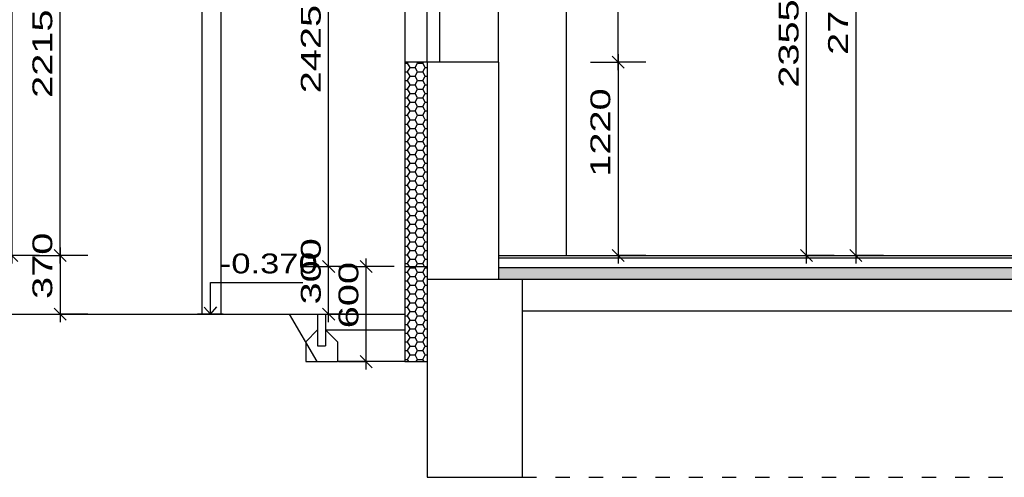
# Model space of a CAD drawing. Extents: x -196363 to 396902, y -489949 to -260582.
# Tile 250 of 256: x 300943 to 307151, y -383399 to -380511. Entities that reach past the tile are written whole.
import ezdxf

# ---------------------------------------------------------------- set-up
doc = ezdxf.new("R2010")
doc.units = 0
doc.header["$MEASUREMENT"] = 0
doc.linetypes.add('DASHED1', pattern=[1, 0.3, -0.4, 0.3])
for name, color, linetype in [('koty', 1, 'Continuous'), ('navrh', 2, 'Continuous'), ('noszdiv', 1, 'Continuous'), ('okapy', 9, 'Continuous'), ('okna', 2, 'Continuous'), ('tepizol', 8, 'Continuous')]:
    doc.layers.add(name, color=color, linetype=linetype)
doc.styles.add('SPIRITTXTSTYLE1', font='ROMAN')
doc.dimstyles.new('SPIRITSTYLE422', dxfattribs={"dimtxt": 125, "dimasz": 12.7, "dimexe": 175, "dimexo": 1767.455078, "dimgap": 50, "dimtad": 1, "dimdec": 3, "dimzin": 0, "dimdsep": 46, "dimlunit": 7, "dimtxsty": 'SPIRITTXTSTYLE1', "dimblk1": '_TICKMARKS422', "dimblk2": '_TICKMARKS422', "dimsah": 1, "dimcen": 0.09, "dimdle": 50, "dimclrd": 1, "dimclre": 1, "dimclrt": 1, "dimadec": 0, "dimazin": 0, "dimtfac": 1, "dimtdec": 4, "dimtofl": 0, "dimtmove": 1, "dimatfit": 0, "dimfxl": 0, "dimtolj": 1, "dimtzin": 0, "dimarcsym": 0})
doc.dimstyles.new('SPIRITSTYLE426', dxfattribs={"dimtxt": 125, "dimasz": 12.7, "dimexe": 175, "dimexo": -158.976181, "dimgap": 50, "dimtad": 1, "dimdec": 3, "dimzin": 0, "dimdsep": 46, "dimlunit": 7, "dimtxsty": 'SPIRITTXTSTYLE1', "dimblk1": '_TICKMARKS426', "dimblk2": '_TICKMARKS426', "dimsah": 1, "dimcen": 0.09, "dimdle": 50, "dimclrd": 1, "dimclre": 1, "dimclrt": 1, "dimadec": 0, "dimazin": 0, "dimtfac": 1, "dimtdec": 4, "dimtofl": 0, "dimtmove": 1, "dimatfit": 0, "dimfxl": 0, "dimtolj": 1, "dimtzin": 0, "dimarcsym": 0})
doc.dimstyles.new('SPIRITSTYLE433', dxfattribs={"dimtxt": 125, "dimasz": 12.7, "dimexe": 175, "dimexo": 580.451538, "dimgap": 50, "dimtad": 1, "dimdec": 3, "dimzin": 0, "dimdsep": 46, "dimlunit": 7, "dimtxsty": 'SPIRITTXTSTYLE1', "dimblk1": '_TICKMARKS433', "dimblk2": '_TICKMARKS433', "dimsah": 1, "dimcen": 0.09, "dimdle": 50, "dimclrd": 1, "dimclre": 1, "dimclrt": 1, "dimadec": 0, "dimazin": 0, "dimtfac": 1, "dimtdec": 4, "dimtofl": 0, "dimtmove": 1, "dimatfit": 0, "dimfxl": 0, "dimtolj": 1, "dimtzin": 0, "dimarcsym": 0})
doc.dimstyles.new('SPIRITSTYLE728', dxfattribs={"dimtxt": 125, "dimasz": 12.7, "dimexe": 175, "dimexo": 2587.94458, "dimgap": 50, "dimtad": 1, "dimdec": 3, "dimzin": 0, "dimdsep": 46, "dimlunit": 7, "dimtxsty": 'SPIRITTXTSTYLE1', "dimblk1": '_TICKMARKS728', "dimblk2": '_TICKMARKS728', "dimsah": 1, "dimcen": 0.09, "dimdle": 50, "dimclrd": 1, "dimclre": 1, "dimclrt": 1, "dimadec": 0, "dimazin": 0, "dimtfac": 1, "dimtdec": 4, "dimtofl": 0, "dimtmove": 1, "dimatfit": 0, "dimfxl": 0, "dimtolj": 1, "dimtzin": 0, "dimarcsym": 0})
doc.dimstyles.new('SPIRITSTYLE729', dxfattribs={"dimtxt": 125, "dimasz": 12.7, "dimexe": 175, "dimexo": 1307.700195, "dimgap": 50, "dimtad": 1, "dimdec": 3, "dimzin": 0, "dimdsep": 46, "dimlunit": 7, "dimtxsty": 'SPIRITTXTSTYLE1', "dimblk1": '_TICKMARKS729', "dimblk2": '_TICKMARKS729', "dimsah": 1, "dimcen": 0.09, "dimdle": 50, "dimclrd": 1, "dimclre": 1, "dimclrt": 1, "dimadec": 0, "dimazin": 0, "dimtfac": 1, "dimtdec": 4, "dimtofl": 0, "dimtmove": 1, "dimatfit": 0, "dimfxl": 0, "dimtolj": 1, "dimtzin": 0, "dimarcsym": 0})
doc.dimstyles.new('SPIRITSTYLE732', dxfattribs={"dimtxt": 125, "dimasz": 12.7, "dimexe": 175, "dimexo": 712.56134, "dimgap": 50, "dimtad": 1, "dimdec": 3, "dimzin": 0, "dimdsep": 46, "dimlunit": 7, "dimtxsty": 'SPIRITTXTSTYLE1', "dimblk1": '_TICKMARKS732', "dimblk2": '_TICKMARKS732', "dimsah": 1, "dimcen": 0.09, "dimdle": 50, "dimclrd": 1, "dimclre": 1, "dimclrt": 1, "dimadec": 0, "dimazin": 0, "dimtfac": 1, "dimtdec": 4, "dimtofl": 0, "dimtmove": 1, "dimatfit": 0, "dimfxl": 0, "dimtolj": 1, "dimtzin": 0, "dimarcsym": 0})
doc.dimstyles.new('SPIRITSTYLE830', dxfattribs={"dimtxt": 125, "dimasz": 12.7, "dimexe": 175, "dimexo": 68.061134, "dimgap": 50, "dimtad": 1, "dimdec": 3, "dimzin": 0, "dimdsep": 46, "dimlunit": 7, "dimtxsty": 'SPIRITTXTSTYLE1', "dimblk1": '_TICKMARKS830', "dimblk2": '_TICKMARKS830', "dimsah": 1, "dimcen": 0.09, "dimdle": 50, "dimclrd": 1, "dimclre": 1, "dimclrt": 1, "dimadec": 0, "dimazin": 0, "dimtfac": 1, "dimtdec": 4, "dimtofl": 0, "dimtmove": 1, "dimatfit": 0, "dimfxl": 0, "dimtolj": 1, "dimtzin": 0, "dimarcsym": 0})
doc.dimstyles.new('SPIRITSTYLE831', dxfattribs={"dimtxt": 125, "dimasz": 12.7, "dimexe": 175, "dimexo": 305.293152, "dimgap": 50, "dimtad": 1, "dimdec": 3, "dimzin": 0, "dimdsep": 46, "dimlunit": 7, "dimtxsty": 'SPIRITTXTSTYLE1', "dimblk1": '_TICKMARKS831', "dimblk2": '_TICKMARKS831', "dimsah": 1, "dimcen": 0.09, "dimdle": 50, "dimclrd": 1, "dimclre": 1, "dimclrt": 1, "dimadec": 0, "dimazin": 0, "dimtfac": 1, "dimtdec": 4, "dimtofl": 0, "dimtmove": 1, "dimatfit": 0, "dimfxl": 0, "dimtolj": 1, "dimtzin": 0, "dimarcsym": 0})
pattern_1 = [(0, (589043.312, -224605.75), (47.625, 27.4963055), [-63.5, 31.75]), (60.000002, (589043.312, -224605.75), (-1.7e-06, 54.9926147), [31.75, -63.5]), (120.000003, (589043.312, -224605.75), (-47.625, 27.4963055), [-63.5, 31.75])]

# ---------------------------------------------------------------- blocks, each defined once
blk = doc.blocks.new('_TICKMARKS422')
at = {"color": 1, "linetype": 'Continuous'}
blk.add_line((-3, -3), (3, 3), dxfattribs=at)
blk = doc.blocks.new('*D1148')
at = {"color": 1, "linetype": 'Continuous', "ltscale": 300}
for p, q in [((305903.53125, -382049.03125, 1723.80005), (305903.53125, -379594, 1723.80005)), ((305728.53125, -379644, 1723.80005), (305903.53125, -379644, 1723.80005)), ((306078.53125, -379644, 1723.80005), (305903.53125, -379644, 1723.80005)), ((305728.53125, -381999, 1723.80005), (305903.53125, -381999, 1723.80005)), ((306078.53125, -381999, 1723.80005), (305903.53125, -381999, 1723.80005))]:
    blk.add_line(p, q, dxfattribs=at)
at = {"color": 1, "linetype": 'Continuous', "ltscale": 300, "xscale": 12.69999980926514, "yscale": 12.69999980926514, "zscale": 12.69999980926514}
for p, rotation in [((305903.53125, -379644, 1723.80005), 90.00000250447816), ((305903.53125, -381999, 1723.80005), 270.0000006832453)]:
    blk.add_blockref('_TICKMARKS422', p, dxfattribs=dict(at, rotation=rotation))
at = {"color": 1, "linetype": 'Continuous', "ltscale": 300, "style": 'SPIRITTXTSTYLE1', "width": 1.5}
blk.add_text('2355', height=125, rotation=90.000002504, dxfattribs=at).set_placement((305853.5625, -380940.53125, 1723.80005))
blk = doc.blocks.new('_TICKMARKS426')
at = {"color": 1, "linetype": 'Continuous'}
blk.add_line((-3, -3), (3, 3), dxfattribs=at)
blk = doc.blocks.new('*D1152')
at = {"color": 1, "linetype": 'Continuous', "ltscale": 300}
for p, q in [((306215.03125, -379179, 1723.80005), (306215.03125, -382049.03125, 1723.80005)), ((306040.03125, -379229.03125, 1723.80005), (306215.03125, -379229.03125, 1723.80005)), ((306390.03125, -379229.03125, 1723.80005), (306215.03125, -379229.03125, 1723.80005)), ((306040.03125, -381999, 1723.80005), (306215.03125, -381999, 1723.80005)), ((306390.03125, -381999, 1723.80005), (306215.03125, -381999, 1723.80005))]:
    blk.add_line(p, q, dxfattribs=at)
at = {"color": 1, "linetype": 'Continuous', "ltscale": 300, "xscale": 12.69999980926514, "yscale": 12.69999980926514, "zscale": 12.69999980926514}
for p, rotation in [((306215.03125, -379229.03125, 1723.80005), 90.00000250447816), ((306215.03125, -381999, 1723.80005), -90.00000250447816)]:
    blk.add_blockref('_TICKMARKS426', p, dxfattribs=dict(at, rotation=rotation))
at = {"color": 1, "linetype": 'Continuous', "ltscale": 300, "style": 'SPIRITTXTSTYLE1', "width": 1.5}
blk.add_text('2770', height=125, rotation=450.000019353, dxfattribs=at).set_placement((306165.0625, -380733.0625, 1723.80005))
blk = doc.blocks.new('_TICKMARKS433')
at = {"color": 1, "linetype": 'Continuous'}
blk.add_line((-3, -3), (3, 3), dxfattribs=at)
blk = doc.blocks.new('*D1153')
at = {"color": 1, "linetype": 'Continuous', "ltscale": 300}
for p, q in [((304541.53125, -379879, 1723.80005), (304716.53125, -379879, 1723.80005)), ((304716.53125, -380829.03125, 1723.80005), (304716.53125, -379829, 1723.80005)), ((304891.53125, -379879, 1723.80005), (304716.53125, -379879, 1723.80005)), ((304541.53125, -380779.03125, 1723.80005), (304716.53125, -380779.03125, 1723.80005)), ((304891.53125, -380779.03125, 1723.80005), (304716.53125, -380779.03125, 1723.80005))]:
    blk.add_line(p, q, dxfattribs=at)
at = {"color": 1, "linetype": 'Continuous', "ltscale": 300, "xscale": 12.69999980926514, "yscale": 12.69999980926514, "zscale": 12.69999980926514}
for p, rotation in [((304716.53125, -379879, 1723.80005), 90.00000250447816), ((304716.53125, -380779.03125, 1723.80005), 270.0000006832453)]:
    blk.add_blockref('_TICKMARKS433', p, dxfattribs=dict(at, rotation=rotation))
at = {"color": 1, "linetype": 'Continuous', "ltscale": 300, "style": 'SPIRITTXTSTYLE1', "width": 1.5}
blk.add_text('900', height=125, rotation=90.000002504, dxfattribs=at).set_placement((304666.5625, -380418.3125, 1723.80005))
blk = doc.blocks.new('*D1154')
at = {"color": 1, "linetype": 'Continuous', "ltscale": 300}
for p, q in [((304716.53125, -380729, 1723.80005), (304716.53125, -382049.03125, 1723.80005)), ((304541.53125, -380779.03125, 1723.80005), (304716.53125, -380779.03125, 1723.80005)), ((304891.53125, -380779.03125, 1723.80005), (304716.53125, -380779.03125, 1723.80005)), ((304541.53125, -381999, 1723.80005), (304716.53125, -381999, 1723.80005)), ((304891.53125, -381999, 1723.80005), (304716.53125, -381999, 1723.80005))]:
    blk.add_line(p, q, dxfattribs=at)
at = {"color": 1, "linetype": 'Continuous', "ltscale": 300, "xscale": 12.69999980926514, "yscale": 12.69999980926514, "zscale": 12.69999980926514}
for p, rotation in [((304716.53125, -380779.03125, 1723.80005), 90.00000250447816), ((304716.53125, -381999, 1723.80005), -90.00000250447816)]:
    blk.add_blockref('_TICKMARKS433', p, dxfattribs=dict(at, rotation=rotation))
at = {"color": 1, "linetype": 'Continuous', "ltscale": 300, "style": 'SPIRITTXTSTYLE1', "width": 1.5}
blk.add_text('1220', height=125, rotation=450.000019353, dxfattribs=at).set_placement((304666.5625, -381502.09375, 1723.80005))
blk = doc.blocks.new('_TICKMARKS728')
at = {"color": 1, "linetype": 'Continuous'}
blk.add_line((-3, -3), (3, 3), dxfattribs=at)
blk = doc.blocks.new('*D1717')
at = {"color": 1, "linetype": 'Continuous', "ltscale": 300}
for p, q in [((301198.125, -381949, 1723.80005), (301198.125, -382419.0625, 1723.80005)), ((301023.125, -381999, 1723.80005), (301198.125, -381999, 1723.80005)), ((301373.125, -381999, 1723.80005), (301198.125, -381999, 1723.80005)), ((301023.125, -382369.03125, 1723.80005), (301198.125, -382369.03125, 1723.80005)), ((301373.125, -382369.03125, 1723.80005), (301198.125, -382369.03125, 1723.80005))]:
    blk.add_line(p, q, dxfattribs=at)
at = {"color": 1, "linetype": 'Continuous', "ltscale": 300, "xscale": 12.69999980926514, "yscale": 12.69999980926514, "zscale": 12.69999980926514}
for p, rotation in [((301198.125, -381999, 1723.80005), 90.00000250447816), ((301198.125, -382369.03125, 1723.80005), -90.00000250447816)]:
    blk.add_blockref('_TICKMARKS728', p, dxfattribs=dict(at, rotation=rotation))
at = {"color": 1, "linetype": 'Continuous', "ltscale": 300, "style": 'SPIRITTXTSTYLE1', "width": 1.5}
blk.add_text('370', height=125, rotation=450.000019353, dxfattribs=at).set_placement((301148.15625, -382273.3125, 1723.80005))
blk = doc.blocks.new('_TICKMARKS729')
at = {"color": 1, "linetype": 'Continuous'}
blk.add_line((-3, -3), (3, 3), dxfattribs=at)
blk = doc.blocks.new('*D1718')
at = {"color": 1, "linetype": 'Continuous', "ltscale": 300}
for p, q in [((301198.125, -382049.03125, 1723.80005), (301198.125, -379734, 1723.80005)), ((301023.125, -379784, 1723.80005), (301198.125, -379784, 1723.80005)), ((301373.125, -379784, 1723.80005), (301198.125, -379784, 1723.80005)), ((301023.125, -381999, 1723.80005), (301198.125, -381999, 1723.80005)), ((301373.125, -381999, 1723.80005), (301198.125, -381999, 1723.80005))]:
    blk.add_line(p, q, dxfattribs=at)
at = {"color": 1, "linetype": 'Continuous', "ltscale": 300, "xscale": 12.69999980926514, "yscale": 12.69999980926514, "zscale": 12.69999980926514}
for p, rotation in [((301198.125, -379784, 1723.80005), 90.00000250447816), ((301198.125, -381999, 1723.80005), 270.0000006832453)]:
    blk.add_blockref('_TICKMARKS729', p, dxfattribs=dict(at, rotation=rotation))
at = {"color": 1, "linetype": 'Continuous', "ltscale": 300, "style": 'SPIRITTXTSTYLE1', "width": 1.5}
blk.add_text('2215', height=125, rotation=90.000002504, dxfattribs=at).set_placement((301148.15625, -381004.59375, 1723.80005))
blk = doc.blocks.new('_TICKMARKS732')
at = {"color": 1, "linetype": 'Continuous'}
blk.add_line((-3, -3), (3, 3), dxfattribs=at)
blk = doc.blocks.new('*D1721')
at = {"color": 1, "linetype": 'Continuous', "ltscale": 300}
for p, q in [((300893.5, -375365.78125, 1723.80005), (300893.5, -382049.03125, 1723.80005)), ((300718.5, -375415.78125, 1723.80005), (300893.5, -375415.78125, 1723.80005)), ((301068.46875, -375415.78125, 1723.80005), (300893.5, -375415.78125, 1723.80005)), ((300718.5, -381999, 1723.80005), (300893.5, -381999, 1723.80005)), ((301068.46875, -381999, 1723.80005), (300893.5, -381999, 1723.80005))]:
    blk.add_line(p, q, dxfattribs=at)
at = {"color": 1, "linetype": 'Continuous', "ltscale": 300, "xscale": 12.69999980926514, "yscale": 12.69999980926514, "zscale": 12.69999980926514}
for p, rotation in [((300893.5, -375415.78125, 1723.80005), 90.00000250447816), ((300893.5, -381999, 1723.80005), -90.00000250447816)]:
    blk.add_blockref('_TICKMARKS732', p, dxfattribs=dict(at, rotation=rotation))
at = {"color": 1, "linetype": 'Continuous', "ltscale": 300, "style": 'SPIRITTXTSTYLE1', "width": 1.5}
blk.add_text('6583', height=125, rotation=450.000019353, dxfattribs=at).set_placement((300843.5, -378826.4375, 1723.80005))
blk = doc.blocks.new('_TICKMARKS830')
at = {"color": 1, "linetype": 'Continuous'}
blk.add_line((-3, -3), (3, 3), dxfattribs=at)
blk = doc.blocks.new('*D1957')
at = {"color": 1, "linetype": 'Continuous', "ltscale": 300}
for p, q in [((303128.03125, -382719.03125, 1723.80005), (303128.03125, -382019.03125, 1723.80005)), ((302953.03125, -382069.03125, 1723.80005), (303128.03125, -382069.03125, 1723.80005)), ((303303, -382069.03125, 1723.80005), (303128.03125, -382069.03125, 1723.80005)), ((302953.03125, -382669.03125, 1723.80005), (303128.03125, -382669.03125, 1723.80005)), ((303303, -382669.03125, 1723.80005), (303128.03125, -382669.03125, 1723.80005))]:
    blk.add_line(p, q, dxfattribs=at)
at = {"color": 1, "linetype": 'Continuous', "ltscale": 300, "xscale": 12.69999980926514, "yscale": 12.69999980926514, "zscale": 12.69999980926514}
for p, rotation in [((303128.03125, -382069.03125, 1723.80005), 90.00000250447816), ((303128.03125, -382669.03125, 1723.80005), 270.0000006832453)]:
    blk.add_blockref('_TICKMARKS830', p, dxfattribs=dict(at, rotation=rotation))
at = {"color": 1, "linetype": 'Continuous', "ltscale": 300, "style": 'SPIRITTXTSTYLE1', "width": 1.5}
blk.add_text('600', height=125, rotation=90.000002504, dxfattribs=at).set_placement((303078.03125, -382458.3125, 1723.80005))
blk = doc.blocks.new('_TICKMARKS831')
at = {"color": 1, "linetype": 'Continuous'}
blk.add_line((-3, -3), (3, 3), dxfattribs=at)
blk = doc.blocks.new('*D1958')
at = {"color": 1, "linetype": 'Continuous', "ltscale": 300}
for p, q in [((302890.78125, -382419.0625, 1723.80005), (302890.78125, -382019.03125, 1723.80005)), ((302715.78125, -382069.03125, 1723.80005), (302890.78125, -382069.03125, 1723.80005)), ((303065.78125, -382069.03125, 1723.80005), (302890.78125, -382069.03125, 1723.80005)), ((302715.78125, -382369.03125, 1723.80005), (302890.78125, -382369.03125, 1723.80005)), ((303065.78125, -382369.03125, 1723.80005), (302890.78125, -382369.03125, 1723.80005))]:
    blk.add_line(p, q, dxfattribs=at)
at = {"color": 1, "linetype": 'Continuous', "ltscale": 300, "xscale": 12.69999980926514, "yscale": 12.69999980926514, "zscale": 12.69999980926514}
for p, rotation in [((302890.78125, -382069.03125, 1723.80005), 90.00000250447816), ((302890.78125, -382369.03125, 1723.80005), 270.0000006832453)]:
    blk.add_blockref('_TICKMARKS831', p, dxfattribs=dict(at, rotation=rotation))
at = {"color": 1, "linetype": 'Continuous', "ltscale": 300, "style": 'SPIRITTXTSTYLE1', "width": 1.5}
blk.add_text('300', height=125, rotation=90.000002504, dxfattribs=at).set_placement((302840.8125, -382308.34375, 1723.80005))
blk = doc.blocks.new('*D1959')
at = {"color": 1, "linetype": 'Continuous', "ltscale": 300}
for p, q in [((302890.78125, -382119.03125, 1723.80005), (302890.78125, -379594, 1723.80005)), ((302715.78125, -379644, 1723.80005), (302890.78125, -379644, 1723.80005)), ((303065.78125, -379644, 1723.80005), (302890.78125, -379644, 1723.80005)), ((302715.78125, -382069.03125, 1723.80005), (302890.78125, -382069.03125, 1723.80005)), ((303065.78125, -382069.03125, 1723.80005), (302890.78125, -382069.03125, 1723.80005))]:
    blk.add_line(p, q, dxfattribs=at)
at = {"color": 1, "linetype": 'Continuous', "ltscale": 300, "xscale": 12.69999980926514, "yscale": 12.69999980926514, "zscale": 12.69999980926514}
for p, rotation in [((302890.78125, -379644, 1723.80005), 90.00000250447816), ((302890.78125, -382069.03125, 1723.80005), 270.0000006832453)]:
    blk.add_blockref('_TICKMARKS831', p, dxfattribs=dict(at, rotation=rotation))
at = {"color": 1, "linetype": 'Continuous', "ltscale": 300, "style": 'SPIRITTXTSTYLE1', "width": 1.5}
blk.add_text('2425', height=125, rotation=90.000002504, dxfattribs=at).set_placement((302840.8125, -380975.5625, 1723.80005))

msp = doc.modelspace()

# ---------------------------------------------------------------- hatches: boundary and pattern name
at = {"layer": 'tepizol', "linetype": 'Continuous', "ltscale": 300}
h = msp.add_hatch(dxfattribs=at)
h.set_pattern_fill('Plastev', scale=31.75, style=0, pattern_type=2)
h.set_pattern_definition(pattern_1)
h.paths.add_polyline_path([(303371.0625, -382069.03125), (303511.0625, -382069.03125), (303511.0625, -380779.03125), (303371.0625, -380779.03125)], flags=0)
h = msp.add_hatch(dxfattribs=at)
h.set_pattern_fill('Plastev', color=6, scale=31.75, style=0, pattern_type=2)
h.set_pattern_definition(pattern_1)
h.paths.add_polyline_path([(303511.0625, -382069.03125), (303371.0625, -382069.03125), (303371.0625, -382369.03125), (303371.0625, -382669.03125), (303511.0625, -382669.03125)], flags=0)
h = msp.add_hatch(dxfattribs=at)
h.set_pattern_fill('Plastev', color=5, scale=19.84375, style=0, pattern_type=2)
h.set_pattern_definition([(0, (589043.312, -224605.75), (29.765625, 17.1851921), [-39.6875, 19.84375]), (60.0000017, (589043.312, -224605.75), (-2.1e-06, 34.3703842), [19.84375, -39.6875]), (120.0000033, (589043.312, -224605.75), (-29.7656269, 17.1851902), [-39.6875, 19.84375])])
h.paths.add_polyline_path([(313941.0625, -382149.03125), (313941.0625, -382074.03125), (303961.09375, -382074.03125), (303961.09375, -382149.03125)], flags=0)

# ---------------------------------------------------------------- linework, layer by layer
at = {"layer": 'koty', "color": 1, "linetype": 'Continuous', "ltscale": 152.399994}
for p, q in [((302145.0625, -382369.03125, 450), (302145.0625, -382169.03125, 450)), ((302145.0625, -382369.03125, 450), (302105.375, -382325.375, 450)), ((302145.0625, -382369.03125, 450), (302186.71875, -382323.40625, 450)), ((302226.40625, -382369.03125, 450), (302063.6875, -382369.03125, 450))]:
    msp.add_line(p, q, dxfattribs=at)
at = {"layer": 'koty', "color": 1, "linetype": 'Continuous', "ltscale": 254.507996}
msp.add_line((302145.0625, -382169.03125, -127.47298), (302728.3125, -382169.03125, -127.47298), dxfattribs=at)
at = {"layer": 'navrh', "color": 2, "linetype": 'Continuous', "ltscale": 300}
for p, q in [((303371.0625, -379919, 900), (303371.0625, -380779.03125, 900)), ((303371.0625, -380779.03125, 900), (303371.0625, -382369.03125, 900)), ((303511.0625, -380779.03125, 900), (303371.0625, -380779.03125, 900)), ((303961.09375, -381999, 900), (313941.0625, -381999, 900)), ((303961.09375, -382014.03125, 900), (313941.0625, -382014.03125, 900)), ((303371.0625, -382069.03125, 900), (303511.0625, -382069.03125, 900)), ((303961.09375, -382074.03125, 900), (313941.0625, -382074.03125, 900)), ((302818.21875, -382669.03125, 900), (302645.03125, -382369.03125, 900)), ((302645.03125, -382369.03125, 900), (303371.0625, -382369.03125, 900)), ((302821.09375, -382369.03125, 900), (302821.09375, -382569.03125, 900)), ((302871.0625, -382369.03125, 900), (302871.0625, -382569.03125, 900)), ((303371.0625, -382369.03125, 900), (303371.0625, -382669.03125, 900)), ((302821.09375, -382469.03125, 900), (302746.0625, -382544.03125, 900)), ((302871.0625, -382469.03125, 900), (302946.0625, -382544.03125, 900)), ((302871.0625, -382469.03125, 900), (303371.0625, -382469.03125, 900)), ((302746.0625, -382544.03125, 900), (302746.0625, -382669.0625, 900)), ((302946.0625, -382544.03125, 900), (302946.0625, -382669.03125, 900)), ((302821.09375, -382569.03125, 900), (302871.0625, -382569.03125, 900)), ((302746.0625, -382669.0625, 900), (302946.0625, -382669.0625, 900)), ((303371.0625, -382669.03125, 900), (302946.0625, -382669.03125, 900)), ((303371.0625, -382669.03125, 900), (303511.0625, -382669.03125, 900))]:
    msp.add_line(p, q, dxfattribs=at)
at = {"layer": 'noszdiv', "color": 1, "linetype": 'Continuous', "ltscale": 300}
for p, q in [((304391.03125, -381999, 2623.80005), (304391.03125, -379644, 2623.80005)), ((303511.0625, -380779.03125, 2623.80005), (303511.0625, -383399, 2623.80005)), ((303961.09375, -380779.03125, 2623.80005), (303511.0625, -380779.03125, 2623.80005)), ((303961.09375, -380779.03125, 2623.80005), (303961.09375, -381999, 2623.80005)), ((303961.09375, -381999, 2623.80005), (303961.09375, -382149.03125, 2623.80005)), ((303511.0625, -382149.03125, 2623.80005), (314461.0625, -382149.03125, 2623.80005)), ((304111.09375, -382149.03125, 2623.80005), (304111.09375, -383399, 2623.80005)), ((304111.09375, -382349, 2623.80005), (313841.09375, -382349, 2623.80005)), ((296966.0625, -382369.03125, 2623.80005), (302645.03125, -382369.03125, 2623.80005)), ((303511.0625, -383399, 2623.80005), (304111.09375, -383399, 2623.80005))]:
    msp.add_line(p, q, dxfattribs=at)
at = {"layer": 'noszdiv', "color": 1, "linetype": 'DASHED1', "ltscale": 300}
msp.add_line((304111.09375, -383399, 2623.80005), (313841.09375, -383399, 2623.80005), dxfattribs=at)
at = {"layer": 'okapy', "color": 9, "linetype": 'Continuous', "ltscale": 0.00079375}
for p, q in [((302091.09375, -379749), (302091.09375, -382369.03125)), ((302211.09375, -379749), (302211.09375, -382369.03125))]:
    msp.add_line(p, q, dxfattribs=at)
at = {"layer": 'okna', "color": 7, "linetype": 'Continuous', "ltscale": 300}
for p, q in [((303511.0625, -380779.03125, 2547.59985), (303511.0625, -379879, 2547.59985)), ((303591.0625, -380779.03125, 2547.59985), (303591.0625, -379879, 2547.59985)), ((303961.09375, -380779.03125, 2547.59985), (303961.09375, -379879, 2547.59985))]:
    msp.add_line(p, q, dxfattribs=at)

# ---------------------------------------------------------------- texts
at = {"layer": 'koty', "color": 1, "linetype": 'Continuous', "ltscale": 254.507996, "style": 'SPIRITTXTSTYLE1', "width": 1.3}
msp.add_text('-0.370', height=125.25, dxfattribs=at).set_placement((302204.71875, -382112.03125, -127.47298))

# ---------------------------------------------------------------- dimensions: what is measured, and where the dimension line sits
at = {"layer": 'koty', "color": 1, "linetype": 'Continuous', "ltscale": 300}
for base, p1, p2, dimstyle, picture, middle in [((300893.5, -375415.78125, 1723.80005), (301781.0625, -375415.78125, 1723.80005), (303961.09375, -381999, 1723.80005), 'SPIRITSTYLE732', '*D1721', (300893.5, -378707.40625, 1723.80005)), ((306215.03125, -379229.03125, 1723.80005), (306231.0625, -379229.03125, 1723.80005), (306231.0625, -381999, 1723.80005), 'SPIRITSTYLE426', '*D1152', (306215.03125, -380614.03125, 1723.80005)), ((302890.78125, -382069.03125, 1723.80005), (303371.0625, -382069.03125, 1723.80005), (303371.0625, -379644, 1723.80005), 'SPIRITSTYLE831', '*D1959', (302890.78125, -380856.53125, 1723.80005)), ((305903.53125, -381999, 1723.80005), (303961.09375, -381999, 1723.80005), (303961.09375, -379644, 1723.80005), 'SPIRITSTYLE422', '*D1148', (305903.53125, -380821.5, 1723.80005)), ((301198.125, -381999, 1723.80005), (303961.09375, -381999, 1723.80005), (302680.84375, -379784, 1723.80005), 'SPIRITSTYLE729', '*D1718', (301198.125, -380891.5, 1723.80005)), ((304716.53125, -380779.03125, 1723.80005), (303961.09375, -380779.03125, 1723.80005), (303961.09375, -379879, 1723.80005), 'SPIRITSTYLE433', '*D1153', (304716.53125, -380329, 1723.80005)), ((304716.53125, -380779.03125, 1723.80005), (303961.09375, -380779.03125, 1723.80005), (303961.09375, -381999, 1723.80005), 'SPIRITSTYLE433', '*D1154', (304716.53125, -381389, 1723.80005)), ((301198.125, -381999, 1723.80005), (303961.09375, -381999, 1723.80005), (303371.0625, -382369.03125, 1723.80005), 'SPIRITSTYLE728', '*D1717', (301198.125, -382184.03125, 1723.80005)), ((302890.78125, -382369.03125, 1723.80005), (303371.0625, -382369.03125, 1723.80005), (303371.0625, -382069.03125, 1723.80005), 'SPIRITSTYLE831', '*D1958', (302890.78125, -382219.0625, 1723.80005)), ((303128.03125, -382669.03125, 1723.80005), (303371.0625, -382669.03125, 1723.80005), (303371.0625, -382069.03125, 1723.80005), 'SPIRITSTYLE830', '*D1957', (303128.03125, -382369.03125, 1723.80005))]:
    dim = msp.add_linear_dim(base=base, p1=p1, p2=p2, angle=90.000002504, dimstyle=dimstyle, dxfattribs=at)
    dim.commit()
    dim.dimension.update_dxf_attribs({"geometry": picture, "text_midpoint": middle})

doc.saveas('drawing.dxf')
